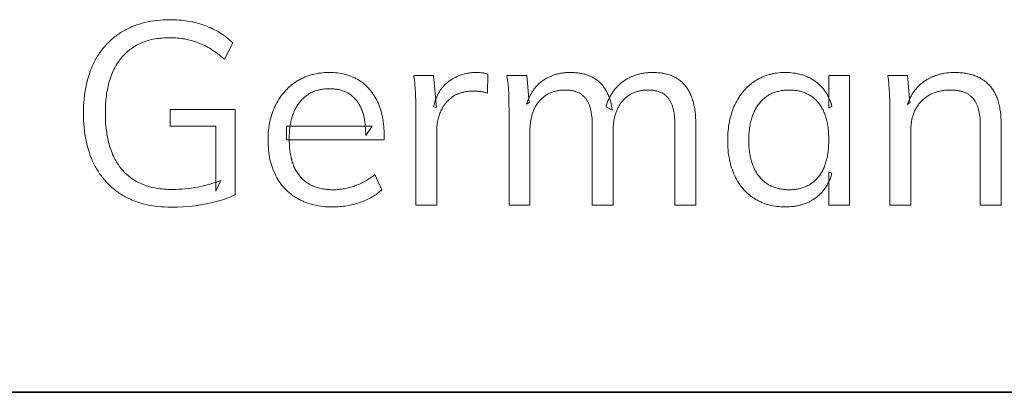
# Model space of a CAD drawing. Header units: millimetres. Extents: x -534 to -34, y 1269 to 1769.
# Tile 50 of 91: x -69.88 to -58.89, y 1287.3 to 1291.45. Entities that reach past the tile are written whole.
import ezdxf

# ---------------------------------------------------------------- set-up
doc = ezdxf.new("R2010")
doc.units = ezdxf.units.MM
doc.layers.add('ROXX_B.FLEX', color=7, linetype='Continuous', true_color=0x000000)

msp = doc.modelspace()

# ---------------------------------------------------------------- linework, layer by layer
at = {"layer": 'ROXX_B.FLEX', "lineweight": 0}
for points in [[(-68.192, 1289.363), (-68.23, 1289.363), (-68.267, 1289.365), (-68.304, 1289.367), (-68.34, 1289.37), (-68.375, 1289.375), (-68.41, 1289.38), (-68.444, 1289.386), (-68.477, 1289.394), (-68.51, 1289.402), (-68.542, 1289.411), (-68.573, 1289.421), (-68.588, 1289.427), (-68.604, 1289.433), (-68.619, 1289.439), (-68.634, 1289.445), (-68.648, 1289.451), (-68.663, 1289.458), (-68.677, 1289.465), (-68.691, 1289.472), (-68.705, 1289.48), (-68.719, 1289.487), (-68.733, 1289.495), (-68.746, 1289.504), (-68.759, 1289.512), (-68.772, 1289.52), (-68.785, 1289.529), (-68.798, 1289.538), (-68.81, 1289.547), (-68.822, 1289.557), (-68.834, 1289.566), (-68.846, 1289.576), (-68.858, 1289.586), (-68.869, 1289.597), (-68.881, 1289.607), (-68.892, 1289.618), (-68.902, 1289.629), (-68.913, 1289.64), (-68.923, 1289.651), (-68.934, 1289.663), (-68.944, 1289.674), (-68.953, 1289.686), (-68.963, 1289.698), (-68.972, 1289.711), (-68.982, 1289.723), (-68.991, 1289.736), (-68.999, 1289.749), (-69.008, 1289.763), (-69.016, 1289.776), (-69.025, 1289.79), (-69.033, 1289.804), (-69.041, 1289.818), (-69.056, 1289.847), (-69.07, 1289.876), (-69.083, 1289.907), (-69.095, 1289.938), (-69.106, 1289.97), (-69.117, 1290.002), (-69.126, 1290.036), (-69.135, 1290.07), (-69.142, 1290.105), (-69.149, 1290.141), (-69.155, 1290.177), (-69.16, 1290.214), (-69.164, 1290.252), (-69.168, 1290.291), (-69.17, 1290.33), (-69.171, 1290.37), (-69.172, 1290.411), (-69.171, 1290.452), (-69.17, 1290.492), (-69.168, 1290.531), (-69.164, 1290.569), (-69.16, 1290.607), (-69.155, 1290.644), (-69.149, 1290.68), (-69.142, 1290.715), (-69.135, 1290.75), (-69.126, 1290.784), (-69.117, 1290.817), (-69.106, 1290.85), (-69.095, 1290.882), (-69.083, 1290.913), (-69.07, 1290.943), (-69.056, 1290.973), (-69.041, 1291.002), (-69.025, 1291.03), (-69.017, 1291.043), (-69.008, 1291.057), (-69, 1291.07), (-68.991, 1291.083), (-68.982, 1291.096), (-68.973, 1291.108), (-68.963, 1291.121), (-68.954, 1291.133), (-68.944, 1291.145), (-68.934, 1291.157), (-68.924, 1291.168), (-68.914, 1291.179), (-68.903, 1291.191), (-68.893, 1291.201), (-68.882, 1291.212), (-68.871, 1291.222), (-68.859, 1291.233), (-68.848, 1291.243), (-68.836, 1291.252), (-68.824, 1291.262), (-68.812, 1291.271), (-68.8, 1291.28), (-68.787, 1291.289), (-68.775, 1291.298), (-68.762, 1291.307), (-68.749, 1291.315), (-68.735, 1291.323), (-68.722, 1291.331), (-68.708, 1291.338), (-68.695, 1291.346), (-68.681, 1291.353), (-68.666, 1291.36), (-68.652, 1291.366), (-68.638, 1291.373), (-68.623, 1291.379), (-68.609, 1291.385), (-68.594, 1291.39), (-68.579, 1291.396), (-68.548, 1291.406), (-68.517, 1291.415), (-68.485, 1291.423), (-68.453, 1291.431), (-68.42, 1291.437), (-68.386, 1291.442), (-68.352, 1291.447), (-68.317, 1291.45), (-68.282, 1291.452), (-68.246, 1291.454), (-68.209, 1291.454), (-68.183, 1291.454), (-68.156, 1291.453), (-68.13, 1291.452), (-68.105, 1291.45), (-68.079, 1291.448), (-68.054, 1291.445), (-68.029, 1291.442), (-68.005, 1291.438), (-67.98, 1291.434), (-67.956, 1291.429), (-67.932, 1291.424), (-67.909, 1291.418), (-67.885, 1291.412), (-67.862, 1291.405), (-67.839, 1291.397), (-67.817, 1291.39), (-67.794, 1291.381), (-67.773, 1291.372), (-67.751, 1291.363), (-67.73, 1291.353), (-67.709, 1291.343), (-67.689, 1291.332), (-67.669, 1291.321), (-67.649, 1291.309), (-67.63, 1291.296), (-67.611, 1291.284), (-67.592, 1291.27), (-67.574, 1291.256), (-67.556, 1291.242), (-67.539, 1291.227), (-67.522, 1291.212), (-67.505, 1291.196), (-67.505, 1291.196), (-67.597, 1291.015), (-67.634, 1291.045), (-67.671, 1291.073), (-67.69, 1291.087), (-67.708, 1291.1), (-67.727, 1291.112), (-67.745, 1291.124), (-67.763, 1291.135), (-67.781, 1291.145), (-67.8, 1291.155), (-67.818, 1291.165), (-67.836, 1291.174), (-67.854, 1291.182), (-67.872, 1291.19), (-67.89, 1291.197), (-67.908, 1291.204), (-67.927, 1291.21), (-67.945, 1291.216), (-67.964, 1291.222), (-67.983, 1291.227), (-68.002, 1291.231), (-68.022, 1291.235), (-68.042, 1291.239), (-68.062, 1291.242), (-68.082, 1291.245), (-68.103, 1291.248), (-68.123, 1291.25), (-68.144, 1291.251), (-68.166, 1291.252), (-68.187, 1291.253), (-68.209, 1291.253), (-68.231, 1291.253), (-68.252, 1291.252), (-68.273, 1291.251), (-68.293, 1291.25), (-68.314, 1291.248), (-68.334, 1291.246), (-68.353, 1291.243), (-68.373, 1291.24), (-68.392, 1291.236), (-68.411, 1291.232), (-68.429, 1291.228), (-68.447, 1291.223), (-68.465, 1291.217), (-68.482, 1291.212), (-68.499, 1291.206), (-68.516, 1291.199), (-68.533, 1291.192), (-68.549, 1291.185), (-68.565, 1291.177), (-68.58, 1291.169), (-68.595, 1291.16), (-68.61, 1291.151), (-68.625, 1291.141), (-68.639, 1291.131), (-68.653, 1291.121), (-68.667, 1291.11), (-68.68, 1291.099), (-68.693, 1291.087), (-68.706, 1291.075), (-68.718, 1291.063), (-68.73, 1291.05), (-68.742, 1291.036), (-68.753, 1291.023), (-68.764, 1291.009), (-68.775, 1290.994), (-68.785, 1290.979), (-68.795, 1290.964), (-68.805, 1290.948), (-68.814, 1290.932), (-68.823, 1290.916), (-68.832, 1290.899), (-68.84, 1290.882), (-68.847, 1290.865), (-68.855, 1290.847), (-68.862, 1290.828), (-68.869, 1290.81), (-68.875, 1290.791), (-68.881, 1290.772), (-68.887, 1290.752), (-68.892, 1290.732), (-68.897, 1290.711), (-68.901, 1290.69), (-68.905, 1290.669), (-68.909, 1290.648), (-68.913, 1290.626), (-68.916, 1290.603), (-68.921, 1290.558), (-68.925, 1290.51), (-68.927, 1290.462), (-68.927, 1290.411), (-68.927, 1290.36), (-68.924, 1290.31), (-68.921, 1290.262), (-68.918, 1290.239), (-68.916, 1290.215), (-68.912, 1290.193), (-68.909, 1290.17), (-68.905, 1290.148), (-68.901, 1290.127), (-68.896, 1290.106), (-68.891, 1290.085), (-68.886, 1290.065), (-68.88, 1290.045), (-68.874, 1290.025), (-68.867, 1290.006), (-68.86, 1289.987), (-68.853, 1289.968), (-68.846, 1289.95), (-68.838, 1289.933), (-68.829, 1289.915), (-68.821, 1289.899), (-68.812, 1289.882), (-68.802, 1289.866), (-68.792, 1289.85), (-68.782, 1289.835), (-68.772, 1289.82), (-68.761, 1289.805), (-68.749, 1289.791), (-68.738, 1289.778), (-68.726, 1289.764), (-68.713, 1289.751), (-68.701, 1289.739), (-68.688, 1289.727), (-68.674, 1289.715), (-68.661, 1289.704), (-68.647, 1289.693), (-68.632, 1289.683), (-68.618, 1289.673), (-68.602, 1289.663), (-68.587, 1289.654), (-68.571, 1289.645), (-68.555, 1289.637), (-68.539, 1289.629), (-68.522, 1289.622), (-68.505, 1289.615), (-68.488, 1289.608), (-68.47, 1289.602), (-68.452, 1289.596), (-68.433, 1289.591), (-68.415, 1289.586), (-68.396, 1289.582), (-68.376, 1289.578), (-68.356, 1289.574), (-68.336, 1289.571), (-68.316, 1289.568), (-68.295, 1289.566), (-68.274, 1289.564), (-68.252, 1289.562), (-68.231, 1289.561), (-68.208, 1289.561), (-68.186, 1289.56), (-68.149, 1289.561), (-68.112, 1289.562), (-68.075, 1289.564), (-68.038, 1289.567), (-68.002, 1289.571), (-67.966, 1289.576), (-67.93, 1289.581), (-67.894, 1289.588), (-67.859, 1289.595), (-67.825, 1289.603), (-67.792, 1289.611), (-67.759, 1289.62), (-67.727, 1289.629), (-67.696, 1289.639), (-67.666, 1289.65), (-67.637, 1289.661), (-67.637, 1289.661), (-67.695, 1289.541), (-67.695, 1289.541), (-67.695, 1290.265), (-67.695, 1290.265), (-68.203, 1290.265), (-68.203, 1290.265), (-68.203, 1290.451), (-68.203, 1290.451), (-67.479, 1290.451), (-67.479, 1290.451), (-67.479, 1289.503), (-67.489, 1289.498), (-67.5, 1289.493), (-67.522, 1289.482), (-67.545, 1289.472), (-67.569, 1289.463), (-67.594, 1289.454), (-67.62, 1289.445), (-67.647, 1289.437), (-67.676, 1289.429), (-67.705, 1289.421), (-67.735, 1289.414), (-67.797, 1289.401), (-67.86, 1289.389), (-67.926, 1289.379), (-67.993, 1289.372), (-68.059, 1289.367), (-68.126, 1289.364)], [(-65.841, 1289.558), (-65.853, 1289.547), (-65.866, 1289.536), (-65.879, 1289.526), (-65.892, 1289.515), (-65.906, 1289.506), (-65.92, 1289.496), (-65.935, 1289.487), (-65.949, 1289.478), (-65.965, 1289.469), (-65.981, 1289.461), (-65.997, 1289.453), (-66.014, 1289.445), (-66.031, 1289.438), (-66.048, 1289.431), (-66.066, 1289.424), (-66.084, 1289.417), (-66.103, 1289.411), (-66.121, 1289.405), (-66.14, 1289.399), (-66.159, 1289.394), (-66.177, 1289.39), (-66.196, 1289.386), (-66.215, 1289.382), (-66.234, 1289.378), (-66.253, 1289.375), (-66.272, 1289.373), (-66.291, 1289.37), (-66.31, 1289.369), (-66.329, 1289.367), (-66.349, 1289.366), (-66.368, 1289.366), (-66.388, 1289.365), (-66.415, 1289.366), (-66.443, 1289.367), (-66.469, 1289.368), (-66.496, 1289.371), (-66.522, 1289.374), (-66.547, 1289.378), (-66.572, 1289.382), (-66.596, 1289.388), (-66.62, 1289.393), (-66.643, 1289.4), (-66.666, 1289.407), (-66.689, 1289.415), (-66.7, 1289.42), (-66.711, 1289.424), (-66.721, 1289.429), (-66.732, 1289.434), (-66.743, 1289.438), (-66.753, 1289.444), (-66.764, 1289.449), (-66.784, 1289.46), (-66.794, 1289.466), (-66.804, 1289.472), (-66.813, 1289.478), (-66.823, 1289.484), (-66.832, 1289.491), (-66.841, 1289.497), (-66.85, 1289.504), (-66.859, 1289.511), (-66.868, 1289.518), (-66.877, 1289.525), (-66.885, 1289.532), (-66.893, 1289.54), (-66.902, 1289.548), (-66.91, 1289.555), (-66.918, 1289.563), (-66.925, 1289.571), (-66.933, 1289.58), (-66.94, 1289.588), (-66.948, 1289.597), (-66.955, 1289.605), (-66.962, 1289.614), (-66.969, 1289.623), (-66.975, 1289.633), (-66.982, 1289.642), (-66.988, 1289.651), (-66.995, 1289.661), (-67.001, 1289.671), (-67.007, 1289.681), (-67.013, 1289.691), (-67.024, 1289.712), (-67.029, 1289.722), (-67.034, 1289.733), (-67.044, 1289.755), (-67.054, 1289.777), (-67.062, 1289.8), (-67.07, 1289.823), (-67.077, 1289.847), (-67.084, 1289.871), (-67.09, 1289.896), (-67.095, 1289.921), (-67.099, 1289.947), (-67.103, 1289.973), (-67.106, 1290), (-67.108, 1290.027), (-67.11, 1290.055), (-67.111, 1290.084), (-67.112, 1290.113), (-67.111, 1290.14), (-67.11, 1290.168), (-67.109, 1290.195), (-67.106, 1290.221), (-67.103, 1290.247), (-67.099, 1290.273), (-67.095, 1290.298), (-67.09, 1290.323), (-67.084, 1290.347), (-67.078, 1290.371), (-67.071, 1290.395), (-67.063, 1290.418), (-67.055, 1290.441), (-67.045, 1290.463), (-67.036, 1290.485), (-67.025, 1290.506), (-67.014, 1290.527), (-67.003, 1290.547), (-66.991, 1290.567), (-66.978, 1290.586), (-66.965, 1290.605), (-66.951, 1290.623), (-66.937, 1290.64), (-66.922, 1290.657), (-66.915, 1290.665), (-66.907, 1290.673), (-66.899, 1290.681), (-66.891, 1290.689), (-66.883, 1290.697), (-66.875, 1290.704), (-66.866, 1290.711), (-66.858, 1290.718), (-66.849, 1290.726), (-66.841, 1290.732), (-66.832, 1290.739), (-66.823, 1290.746), (-66.814, 1290.752), (-66.804, 1290.758), (-66.785, 1290.771), (-66.776, 1290.776), (-66.766, 1290.782), (-66.756, 1290.787), (-66.746, 1290.793), (-66.736, 1290.798), (-66.726, 1290.803), (-66.716, 1290.807), (-66.705, 1290.812), (-66.695, 1290.816), (-66.685, 1290.82), (-66.674, 1290.824), (-66.663, 1290.828), (-66.653, 1290.832), (-66.642, 1290.835), (-66.631, 1290.839), (-66.62, 1290.842), (-66.609, 1290.844), (-66.597, 1290.847), (-66.575, 1290.852), (-66.551, 1290.856), (-66.528, 1290.859), (-66.504, 1290.862), (-66.48, 1290.864), (-66.455, 1290.865), (-66.43, 1290.865), (-66.406, 1290.865), (-66.383, 1290.864), (-66.36, 1290.862), (-66.337, 1290.86), (-66.315, 1290.857), (-66.294, 1290.853), (-66.272, 1290.849), (-66.251, 1290.844), (-66.241, 1290.841), (-66.231, 1290.838), (-66.221, 1290.835), (-66.211, 1290.832), (-66.201, 1290.829), (-66.191, 1290.825), (-66.182, 1290.821), (-66.172, 1290.817), (-66.163, 1290.813), (-66.154, 1290.809), (-66.144, 1290.805), (-66.135, 1290.8), (-66.126, 1290.796), (-66.117, 1290.791), (-66.109, 1290.786), (-66.1, 1290.78), (-66.091, 1290.775), (-66.083, 1290.769), (-66.075, 1290.764), (-66.066, 1290.758), (-66.058, 1290.752), (-66.051, 1290.746), (-66.043, 1290.74), (-66.035, 1290.733), (-66.028, 1290.727), (-66.02, 1290.72), (-66.013, 1290.713), (-66.006, 1290.707), (-65.999, 1290.699), (-65.992, 1290.692), (-65.985, 1290.685), (-65.978, 1290.677), (-65.972, 1290.67), (-65.965, 1290.662), (-65.959, 1290.654), (-65.953, 1290.646), (-65.947, 1290.638), (-65.941, 1290.629), (-65.935, 1290.621), (-65.93, 1290.612), (-65.919, 1290.594), (-65.908, 1290.576), (-65.898, 1290.557), (-65.889, 1290.538), (-65.88, 1290.518), (-65.872, 1290.497), (-65.864, 1290.476), (-65.857, 1290.455), (-65.85, 1290.433), (-65.844, 1290.41), (-65.839, 1290.387), (-65.834, 1290.364), (-65.83, 1290.34), (-65.826, 1290.315), (-65.823, 1290.29), (-65.82, 1290.265), (-65.818, 1290.239), (-65.817, 1290.213), (-65.816, 1290.186), (-65.815, 1290.158), (-65.815, 1290.115), (-65.815, 1290.115), (-66.907, 1290.115), (-66.907, 1290.115), (-66.907, 1290.268), (-66.907, 1290.268), (-65.948, 1290.268), (-65.948, 1290.268), (-66.022, 1290.161), (-66.022, 1290.192), (-66.023, 1290.223), (-66.024, 1290.252), (-66.026, 1290.28), (-66.028, 1290.294), (-66.03, 1290.308), (-66.031, 1290.321), (-66.034, 1290.334), (-66.036, 1290.347), (-66.039, 1290.36), (-66.041, 1290.372), (-66.044, 1290.385), (-66.047, 1290.397), (-66.051, 1290.408), (-66.055, 1290.42), (-66.058, 1290.431), (-66.062, 1290.442), (-66.067, 1290.453), (-66.071, 1290.464), (-66.076, 1290.474), (-66.081, 1290.484), (-66.086, 1290.494), (-66.092, 1290.504), (-66.097, 1290.514), (-66.103, 1290.523), (-66.109, 1290.532), (-66.115, 1290.541), (-66.122, 1290.549), (-66.128, 1290.558), (-66.135, 1290.566), (-66.142, 1290.573), (-66.149, 1290.581), (-66.157, 1290.588), (-66.164, 1290.595), (-66.172, 1290.602), (-66.18, 1290.608), (-66.188, 1290.615), (-66.197, 1290.62), (-66.205, 1290.626), (-66.214, 1290.632), (-66.223, 1290.637), (-66.232, 1290.642), (-66.241, 1290.646), (-66.251, 1290.651), (-66.26, 1290.655), (-66.27, 1290.658), (-66.28, 1290.662), (-66.29, 1290.665), (-66.301, 1290.668), (-66.311, 1290.671), (-66.322, 1290.674), (-66.333, 1290.676), (-66.344, 1290.678), (-66.356, 1290.68), (-66.367, 1290.681), (-66.379, 1290.682), (-66.391, 1290.683), (-66.403, 1290.684), (-66.415, 1290.684), (-66.428, 1290.684), (-66.441, 1290.684), (-66.453, 1290.684), (-66.466, 1290.683), (-66.479, 1290.682), (-66.491, 1290.681), (-66.503, 1290.679), (-66.515, 1290.677), (-66.527, 1290.675), (-66.538, 1290.673), (-66.55, 1290.67), (-66.561, 1290.667), (-66.572, 1290.663), (-66.583, 1290.66), (-66.594, 1290.656), (-66.604, 1290.652), (-66.615, 1290.647), (-66.625, 1290.642), (-66.635, 1290.637), (-66.645, 1290.632), (-66.655, 1290.626), (-66.664, 1290.62), (-66.673, 1290.614), (-66.682, 1290.608), (-66.691, 1290.601), (-66.7, 1290.594), (-66.709, 1290.587), (-66.717, 1290.579), (-66.725, 1290.571), (-66.733, 1290.563), (-66.741, 1290.554), (-66.749, 1290.545), (-66.757, 1290.536), (-66.764, 1290.527), (-66.771, 1290.517), (-66.778, 1290.507), (-66.785, 1290.497), (-66.791, 1290.487), (-66.797, 1290.477), (-66.803, 1290.466), (-66.809, 1290.455), (-66.814, 1290.444), (-66.82, 1290.433), (-66.825, 1290.421), (-66.829, 1290.409), (-66.834, 1290.397), (-66.838, 1290.385), (-66.842, 1290.372), (-66.846, 1290.36), (-66.85, 1290.347), (-66.853, 1290.334), (-66.856, 1290.32), (-66.859, 1290.307), (-66.862, 1290.293), (-66.864, 1290.279), (-66.866, 1290.265), (-66.868, 1290.25), (-66.872, 1290.221), (-66.874, 1290.19), (-66.875, 1290.159), (-66.876, 1290.127), (-66.875, 1290.092), (-66.874, 1290.058), (-66.871, 1290.026), (-66.868, 1289.994), (-66.866, 1289.979), (-66.864, 1289.964), (-66.861, 1289.949), (-66.858, 1289.935), (-66.855, 1289.921), (-66.852, 1289.907), (-66.848, 1289.893), (-66.845, 1289.88), (-66.841, 1289.866), (-66.836, 1289.853), (-66.832, 1289.841), (-66.827, 1289.829), (-66.822, 1289.816), (-66.817, 1289.805), (-66.811, 1289.793), (-66.806, 1289.782), (-66.8, 1289.771), (-66.793, 1289.76), (-66.787, 1289.75), (-66.78, 1289.739), (-66.773, 1289.73), (-66.766, 1289.72), (-66.759, 1289.711), (-66.751, 1289.701), (-66.743, 1289.693), (-66.735, 1289.684), (-66.726, 1289.676), (-66.718, 1289.668), (-66.709, 1289.66), (-66.7, 1289.653), (-66.691, 1289.645), (-66.681, 1289.639), (-66.671, 1289.632), (-66.661, 1289.626), (-66.651, 1289.62), (-66.641, 1289.614), (-66.63, 1289.608), (-66.619, 1289.603), (-66.608, 1289.598), (-66.597, 1289.594), (-66.585, 1289.589), (-66.573, 1289.585), (-66.561, 1289.581), (-66.549, 1289.578), (-66.537, 1289.575), (-66.524, 1289.572), (-66.511, 1289.569), (-66.498, 1289.567), (-66.484, 1289.564), (-66.471, 1289.563), (-66.457, 1289.561), (-66.443, 1289.56), (-66.429, 1289.559), (-66.414, 1289.558), (-66.399, 1289.558), (-66.384, 1289.558), (-66.369, 1289.558), (-66.353, 1289.558), (-66.337, 1289.559), (-66.322, 1289.56), (-66.306, 1289.562), (-66.291, 1289.564), (-66.276, 1289.566), (-66.261, 1289.568), (-66.245, 1289.571), (-66.23, 1289.574), (-66.215, 1289.577), (-66.2, 1289.581), (-66.186, 1289.585), (-66.171, 1289.59), (-66.156, 1289.595), (-66.142, 1289.6), (-66.127, 1289.605), (-66.113, 1289.611), (-66.098, 1289.617), (-66.084, 1289.623), (-66.07, 1289.63), (-66.056, 1289.637), (-66.042, 1289.644), (-66.028, 1289.652), (-66.014, 1289.66), (-66, 1289.669), (-65.986, 1289.678), (-65.973, 1289.687), (-65.959, 1289.697), (-65.946, 1289.706), (-65.932, 1289.717), (-65.919, 1289.727), (-65.919, 1289.727)], [(-65.462, 1289.385), (-65.462, 1290.425), (-65.463, 1290.527), (-65.466, 1290.628), (-65.469, 1290.679), (-65.473, 1290.73), (-65.479, 1290.78), (-65.485, 1290.831), (-65.485, 1290.831), (-65.264, 1290.831), (-65.264, 1290.831), (-65.232, 1290.475), (-65.264, 1290.483), (-65.261, 1290.495), (-65.258, 1290.506), (-65.255, 1290.518), (-65.252, 1290.529), (-65.249, 1290.54), (-65.245, 1290.551), (-65.242, 1290.562), (-65.238, 1290.572), (-65.234, 1290.582), (-65.229, 1290.592), (-65.225, 1290.602), (-65.22, 1290.612), (-65.216, 1290.622), (-65.211, 1290.631), (-65.205, 1290.64), (-65.2, 1290.649), (-65.195, 1290.658), (-65.189, 1290.667), (-65.183, 1290.675), (-65.177, 1290.684), (-65.171, 1290.692), (-65.164, 1290.7), (-65.158, 1290.707), (-65.151, 1290.715), (-65.144, 1290.722), (-65.137, 1290.73), (-65.129, 1290.737), (-65.122, 1290.744), (-65.114, 1290.75), (-65.106, 1290.757), (-65.098, 1290.763), (-65.09, 1290.769), (-65.081, 1290.775), (-65.073, 1290.781), (-65.064, 1290.786), (-65.056, 1290.792), (-65.047, 1290.797), (-65.038, 1290.802), (-65.03, 1290.807), (-65.021, 1290.811), (-65.012, 1290.816), (-65.003, 1290.82), (-64.994, 1290.824), (-64.985, 1290.828), (-64.976, 1290.831), (-64.967, 1290.835), (-64.957, 1290.838), (-64.948, 1290.841), (-64.939, 1290.844), (-64.929, 1290.847), (-64.92, 1290.849), (-64.91, 1290.852), (-64.9, 1290.854), (-64.891, 1290.856), (-64.881, 1290.858), (-64.871, 1290.859), (-64.861, 1290.861), (-64.851, 1290.862), (-64.841, 1290.863), (-64.831, 1290.864), (-64.821, 1290.864), (-64.81, 1290.865), (-64.8, 1290.865), (-64.789, 1290.865), (-64.771, 1290.865), (-64.753, 1290.864), (-64.736, 1290.863), (-64.728, 1290.862), (-64.719, 1290.861), (-64.711, 1290.86), (-64.703, 1290.859), (-64.695, 1290.857), (-64.687, 1290.856), (-64.68, 1290.854), (-64.672, 1290.852), (-64.665, 1290.85), (-64.658, 1290.848), (-64.658, 1290.848), (-64.663, 1290.635), (-64.672, 1290.638), (-64.68, 1290.641), (-64.689, 1290.643), (-64.698, 1290.645), (-64.706, 1290.647), (-64.716, 1290.649), (-64.725, 1290.651), (-64.734, 1290.653), (-64.744, 1290.654), (-64.754, 1290.655), (-64.764, 1290.656), (-64.774, 1290.657), (-64.784, 1290.657), (-64.794, 1290.658), (-64.815, 1290.658), (-64.834, 1290.658), (-64.852, 1290.657), (-64.869, 1290.656), (-64.886, 1290.654), (-64.903, 1290.652), (-64.911, 1290.65), (-64.919, 1290.649), (-64.927, 1290.647), (-64.935, 1290.646), (-64.943, 1290.644), (-64.95, 1290.642), (-64.958, 1290.64), (-64.965, 1290.637), (-64.972, 1290.635), (-64.979, 1290.632), (-64.986, 1290.63), (-64.993, 1290.627), (-65, 1290.624), (-65.006, 1290.621), (-65.013, 1290.618), (-65.019, 1290.615), (-65.026, 1290.611), (-65.032, 1290.608), (-65.038, 1290.604), (-65.044, 1290.6), (-65.05, 1290.596), (-65.055, 1290.592), (-65.066, 1290.584), (-65.077, 1290.575), (-65.088, 1290.566), (-65.098, 1290.557), (-65.107, 1290.547), (-65.116, 1290.538), (-65.121, 1290.533), (-65.125, 1290.528), (-65.13, 1290.522), (-65.134, 1290.517), (-65.138, 1290.512), (-65.142, 1290.506), (-65.146, 1290.501), (-65.149, 1290.496), (-65.153, 1290.49), (-65.157, 1290.484), (-65.16, 1290.479), (-65.164, 1290.473), (-65.167, 1290.467), (-65.17, 1290.461), (-65.176, 1290.449), (-65.182, 1290.437), (-65.188, 1290.424), (-65.193, 1290.411), (-65.197, 1290.398), (-65.202, 1290.385), (-65.206, 1290.372), (-65.21, 1290.359), (-65.213, 1290.346), (-65.216, 1290.333), (-65.219, 1290.32), (-65.221, 1290.306), (-65.223, 1290.293), (-65.225, 1290.279), (-65.227, 1290.265), (-65.228, 1290.252), (-65.229, 1290.238), (-65.229, 1290.224), (-65.229, 1290.21), (-65.229, 1290.21), (-65.229, 1289.385), (-65.229, 1289.385)], [(-64.422, 1289.385), (-64.422, 1290.425), (-64.423, 1290.527), (-64.426, 1290.628), (-64.429, 1290.679), (-64.433, 1290.73), (-64.438, 1290.78), (-64.445, 1290.831), (-64.445, 1290.831), (-64.224, 1290.831), (-64.224, 1290.831), (-64.198, 1290.532), (-64.226, 1290.512), (-64.22, 1290.533), (-64.216, 1290.543), (-64.212, 1290.553), (-64.208, 1290.563), (-64.204, 1290.573), (-64.2, 1290.582), (-64.196, 1290.592), (-64.191, 1290.601), (-64.187, 1290.61), (-64.182, 1290.619), (-64.177, 1290.628), (-64.172, 1290.637), (-64.167, 1290.645), (-64.161, 1290.654), (-64.156, 1290.662), (-64.15, 1290.67), (-64.144, 1290.678), (-64.138, 1290.686), (-64.132, 1290.693), (-64.126, 1290.701), (-64.119, 1290.708), (-64.113, 1290.715), (-64.106, 1290.722), (-64.099, 1290.729), (-64.092, 1290.736), (-64.085, 1290.743), (-64.078, 1290.749), (-64.07, 1290.755), (-64.063, 1290.762), (-64.055, 1290.768), (-64.047, 1290.773), (-64.039, 1290.779), (-64.031, 1290.784), (-64.022, 1290.79), (-64.014, 1290.795), (-64.006, 1290.8), (-63.997, 1290.805), (-63.989, 1290.809), (-63.98, 1290.813), (-63.971, 1290.818), (-63.962, 1290.822), (-63.953, 1290.826), (-63.944, 1290.829), (-63.935, 1290.833), (-63.926, 1290.836), (-63.917, 1290.839), (-63.907, 1290.842), (-63.898, 1290.845), (-63.888, 1290.848), (-63.878, 1290.85), (-63.868, 1290.852), (-63.859, 1290.854), (-63.849, 1290.856), (-63.838, 1290.858), (-63.828, 1290.859), (-63.818, 1290.861), (-63.808, 1290.862), (-63.797, 1290.863), (-63.787, 1290.864), (-63.765, 1290.865), (-63.743, 1290.865), (-63.718, 1290.865), (-63.693, 1290.864), (-63.68, 1290.863), (-63.668, 1290.862), (-63.656, 1290.86), (-63.645, 1290.859), (-63.633, 1290.857), (-63.622, 1290.855), (-63.61, 1290.853), (-63.599, 1290.851), (-63.589, 1290.848), (-63.578, 1290.845), (-63.568, 1290.843), (-63.557, 1290.839), (-63.547, 1290.836), (-63.537, 1290.833), (-63.528, 1290.829), (-63.518, 1290.825), (-63.509, 1290.821), (-63.499, 1290.816), (-63.49, 1290.812), (-63.482, 1290.807), (-63.473, 1290.802), (-63.464, 1290.797), (-63.456, 1290.792), (-63.448, 1290.786), (-63.44, 1290.78), (-63.432, 1290.774), (-63.425, 1290.768), (-63.418, 1290.762), (-63.41, 1290.755), (-63.403, 1290.748), (-63.397, 1290.741), (-63.39, 1290.734), (-63.383, 1290.727), (-63.377, 1290.719), (-63.371, 1290.711), (-63.365, 1290.703), (-63.359, 1290.695), (-63.353, 1290.686), (-63.348, 1290.678), (-63.342, 1290.669), (-63.337, 1290.66), (-63.332, 1290.65), (-63.327, 1290.641), (-63.322, 1290.631), (-63.318, 1290.621), (-63.313, 1290.611), (-63.309, 1290.6), (-63.305, 1290.59), (-63.301, 1290.579), (-63.298, 1290.568), (-63.294, 1290.557), (-63.291, 1290.545), (-63.287, 1290.534), (-63.284, 1290.522), (-63.279, 1290.497), (-63.274, 1290.472), (-63.27, 1290.446), (-63.339, 1290.483), (-63.336, 1290.494), (-63.333, 1290.505), (-63.329, 1290.515), (-63.326, 1290.526), (-63.322, 1290.536), (-63.318, 1290.546), (-63.314, 1290.556), (-63.31, 1290.566), (-63.305, 1290.576), (-63.301, 1290.586), (-63.296, 1290.595), (-63.291, 1290.604), (-63.286, 1290.614), (-63.28, 1290.623), (-63.275, 1290.632), (-63.269, 1290.64), (-63.263, 1290.649), (-63.257, 1290.658), (-63.251, 1290.666), (-63.245, 1290.674), (-63.238, 1290.682), (-63.231, 1290.69), (-63.224, 1290.698), (-63.217, 1290.706), (-63.21, 1290.713), (-63.202, 1290.72), (-63.195, 1290.728), (-63.187, 1290.735), (-63.179, 1290.742), (-63.17, 1290.749), (-63.162, 1290.755), (-63.153, 1290.762), (-63.145, 1290.768), (-63.136, 1290.774), (-63.127, 1290.78), (-63.118, 1290.786), (-63.108, 1290.792), (-63.099, 1290.797), (-63.09, 1290.802), (-63.08, 1290.807), (-63.07, 1290.812), (-63.061, 1290.816), (-63.051, 1290.821), (-63.041, 1290.825), (-63.031, 1290.829), (-63.02, 1290.833), (-63.01, 1290.836), (-63, 1290.839), (-62.989, 1290.843), (-62.979, 1290.845), (-62.968, 1290.848), (-62.957, 1290.851), (-62.946, 1290.853), (-62.935, 1290.855), (-62.924, 1290.857), (-62.913, 1290.859), (-62.901, 1290.86), (-62.89, 1290.862), (-62.878, 1290.863), (-62.866, 1290.864), (-62.843, 1290.865), (-62.818, 1290.865), (-62.804, 1290.865), (-62.789, 1290.865), (-62.775, 1290.864), (-62.761, 1290.863), (-62.747, 1290.862), (-62.733, 1290.86), (-62.72, 1290.858), (-62.707, 1290.856), (-62.694, 1290.854), (-62.681, 1290.851), (-62.668, 1290.848), (-62.656, 1290.845), (-62.644, 1290.842), (-62.632, 1290.838), (-62.621, 1290.834), (-62.609, 1290.83), (-62.598, 1290.825), (-62.587, 1290.82), (-62.577, 1290.815), (-62.566, 1290.81), (-62.556, 1290.804), (-62.546, 1290.798), (-62.536, 1290.792), (-62.527, 1290.785), (-62.518, 1290.778), (-62.509, 1290.771), (-62.5, 1290.764), (-62.491, 1290.756), (-62.483, 1290.748), (-62.475, 1290.74), (-62.467, 1290.732), (-62.459, 1290.723), (-62.452, 1290.714), (-62.445, 1290.705), (-62.438, 1290.695), (-62.431, 1290.685), (-62.425, 1290.675), (-62.418, 1290.664), (-62.412, 1290.654), (-62.407, 1290.643), (-62.401, 1290.631), (-62.396, 1290.62), (-62.391, 1290.608), (-62.386, 1290.596), (-62.381, 1290.583), (-62.377, 1290.571), (-62.373, 1290.558), (-62.369, 1290.544), (-62.365, 1290.531), (-62.362, 1290.517), (-62.359, 1290.503), (-62.356, 1290.489), (-62.353, 1290.474), (-62.35, 1290.459), (-62.348, 1290.444), (-62.346, 1290.428), (-62.343, 1290.396), (-62.341, 1290.363), (-62.339, 1290.329), (-62.339, 1290.294), (-62.339, 1290.293), (-62.339, 1289.385), (-62.339, 1289.385), (-62.571, 1289.385), (-62.571, 1289.385), (-62.571, 1290.282), (-62.571, 1290.307), (-62.572, 1290.331), (-62.574, 1290.354), (-62.576, 1290.376), (-62.578, 1290.397), (-62.581, 1290.418), (-62.583, 1290.427), (-62.585, 1290.437), (-62.587, 1290.447), (-62.589, 1290.456), (-62.591, 1290.465), (-62.594, 1290.474), (-62.596, 1290.483), (-62.599, 1290.491), (-62.602, 1290.499), (-62.605, 1290.507), (-62.608, 1290.515), (-62.612, 1290.523), (-62.615, 1290.53), (-62.619, 1290.537), (-62.622, 1290.544), (-62.626, 1290.551), (-62.63, 1290.558), (-62.634, 1290.564), (-62.639, 1290.57), (-62.643, 1290.576), (-62.648, 1290.582), (-62.652, 1290.588), (-62.657, 1290.593), (-62.662, 1290.598), (-62.668, 1290.603), (-62.673, 1290.608), (-62.679, 1290.613), (-62.684, 1290.617), (-62.69, 1290.622), (-62.696, 1290.626), (-62.702, 1290.63), (-62.709, 1290.633), (-62.715, 1290.637), (-62.722, 1290.64), (-62.729, 1290.643), (-62.736, 1290.646), (-62.743, 1290.649), (-62.75, 1290.652), (-62.758, 1290.654), (-62.766, 1290.657), (-62.773, 1290.659), (-62.781, 1290.661), (-62.79, 1290.662), (-62.798, 1290.664), (-62.806, 1290.665), (-62.815, 1290.667), (-62.824, 1290.668), (-62.833, 1290.668), (-62.842, 1290.669), (-62.851, 1290.67), (-62.86, 1290.67), (-62.87, 1290.67), (-62.881, 1290.67), (-62.892, 1290.669), (-62.903, 1290.669), (-62.914, 1290.668), (-62.925, 1290.667), (-62.935, 1290.666), (-62.946, 1290.664), (-62.956, 1290.662), (-62.966, 1290.66), (-62.976, 1290.658), (-62.986, 1290.655), (-62.995, 1290.653), (-63.005, 1290.65), (-63.014, 1290.646), (-63.023, 1290.643), (-63.032, 1290.639), (-63.041, 1290.635), (-63.05, 1290.631), (-63.058, 1290.626), (-63.067, 1290.622), (-63.075, 1290.617), (-63.083, 1290.611), (-63.091, 1290.606), (-63.099, 1290.6), (-63.107, 1290.594), (-63.114, 1290.588), (-63.122, 1290.582), (-63.129, 1290.575), (-63.136, 1290.568), (-63.143, 1290.561), (-63.15, 1290.554), (-63.156, 1290.546), (-63.163, 1290.538), (-63.169, 1290.53), (-63.175, 1290.522), (-63.181, 1290.514), (-63.186, 1290.505), (-63.192, 1290.497), (-63.197, 1290.488), (-63.202, 1290.479), (-63.207, 1290.47), (-63.211, 1290.46), (-63.216, 1290.451), (-63.22, 1290.441), (-63.224, 1290.431), (-63.228, 1290.421), (-63.231, 1290.411), (-63.235, 1290.4), (-63.238, 1290.39), (-63.241, 1290.379), (-63.244, 1290.368), (-63.246, 1290.357), (-63.248, 1290.346), (-63.251, 1290.334), (-63.253, 1290.323), (-63.254, 1290.311), (-63.256, 1290.299), (-63.257, 1290.287), (-63.259, 1290.262), (-63.26, 1290.236), (-63.261, 1290.21), (-63.261, 1290.21), (-63.261, 1289.385), (-63.261, 1289.385), (-63.494, 1289.385), (-63.494, 1289.385), (-63.494, 1290.282), (-63.494, 1290.307), (-63.495, 1290.331), (-63.496, 1290.354), (-63.498, 1290.376), (-63.501, 1290.397), (-63.504, 1290.418), (-63.506, 1290.427), (-63.508, 1290.437), (-63.51, 1290.447), (-63.512, 1290.456), (-63.514, 1290.465), (-63.517, 1290.474), (-63.52, 1290.483), (-63.522, 1290.491), (-63.525, 1290.499), (-63.528, 1290.507), (-63.532, 1290.515), (-63.535, 1290.523), (-63.538, 1290.53), (-63.542, 1290.537), (-63.546, 1290.544), (-63.55, 1290.551), (-63.554, 1290.558), (-63.558, 1290.564), (-63.563, 1290.57), (-63.567, 1290.576), (-63.572, 1290.582), (-63.576, 1290.588), (-63.581, 1290.593), (-63.587, 1290.598), (-63.592, 1290.603), (-63.597, 1290.608), (-63.603, 1290.613), (-63.609, 1290.617), (-63.615, 1290.622), (-63.621, 1290.626), (-63.627, 1290.63), (-63.634, 1290.633), (-63.64, 1290.637), (-63.647, 1290.64), (-63.654, 1290.643), (-63.661, 1290.646), (-63.668, 1290.649), (-63.675, 1290.652), (-63.683, 1290.654), (-63.691, 1290.657), (-63.699, 1290.659), (-63.707, 1290.661), (-63.715, 1290.662), (-63.723, 1290.664), (-63.732, 1290.665), (-63.74, 1290.667), (-63.749, 1290.668), (-63.758, 1290.668), (-63.767, 1290.669), (-63.776, 1290.67), (-63.786, 1290.67), (-63.795, 1290.67), (-63.807, 1290.67), (-63.818, 1290.669), (-63.829, 1290.669), (-63.84, 1290.668), (-63.851, 1290.667), (-63.862, 1290.666), (-63.872, 1290.664), (-63.882, 1290.662), (-63.893, 1290.66), (-63.903, 1290.658), (-63.913, 1290.655), (-63.922, 1290.653), (-63.932, 1290.65), (-63.941, 1290.646), (-63.951, 1290.643), (-63.96, 1290.639), (-63.969, 1290.635), (-63.977, 1290.631), (-63.986, 1290.626), (-63.994, 1290.622), (-64.003, 1290.617), (-64.011, 1290.611), (-64.019, 1290.606), (-64.027, 1290.6), (-64.035, 1290.594), (-64.042, 1290.588), (-64.05, 1290.582), (-64.057, 1290.575), (-64.064, 1290.568), (-64.071, 1290.561), (-64.078, 1290.554), (-64.084, 1290.546), (-64.091, 1290.538), (-64.097, 1290.53), (-64.103, 1290.522), (-64.109, 1290.514), (-64.115, 1290.505), (-64.12, 1290.497), (-64.125, 1290.488), (-64.13, 1290.479), (-64.135, 1290.47), (-64.14, 1290.46), (-64.144, 1290.451), (-64.148, 1290.441), (-64.152, 1290.431), (-64.156, 1290.421), (-64.159, 1290.411), (-64.163, 1290.4), (-64.166, 1290.39), (-64.169, 1290.379), (-64.172, 1290.368), (-64.174, 1290.357), (-64.177, 1290.346), (-64.179, 1290.334), (-64.181, 1290.323), (-64.182, 1290.311), (-64.184, 1290.299), (-64.185, 1290.287), (-64.187, 1290.262), (-64.189, 1290.236), (-64.189, 1290.21), (-64.189, 1290.21), (-64.189, 1289.385), (-64.189, 1289.385)], [(-61.341, 1289.365), (-61.365, 1289.366), (-61.389, 1289.367), (-61.412, 1289.369), (-61.435, 1289.371), (-61.457, 1289.374), (-61.479, 1289.378), (-61.501, 1289.383), (-61.511, 1289.385), (-61.522, 1289.388), (-61.533, 1289.391), (-61.543, 1289.394), (-61.553, 1289.397), (-61.564, 1289.401), (-61.574, 1289.404), (-61.584, 1289.408), (-61.594, 1289.412), (-61.603, 1289.416), (-61.613, 1289.421), (-61.623, 1289.425), (-61.632, 1289.43), (-61.642, 1289.435), (-61.651, 1289.44), (-61.661, 1289.445), (-61.67, 1289.45), (-61.679, 1289.456), (-61.688, 1289.462), (-61.697, 1289.467), (-61.705, 1289.474), (-61.714, 1289.48), (-61.723, 1289.486), (-61.731, 1289.493), (-61.739, 1289.499), (-61.747, 1289.506), (-61.755, 1289.513), (-61.763, 1289.52), (-61.771, 1289.527), (-61.779, 1289.535), (-61.786, 1289.542), (-61.793, 1289.55), (-61.801, 1289.558), (-61.808, 1289.566), (-61.815, 1289.574), (-61.821, 1289.582), (-61.828, 1289.591), (-61.835, 1289.599), (-61.841, 1289.608), (-61.847, 1289.617), (-61.854, 1289.626), (-61.86, 1289.635), (-61.871, 1289.654), (-61.883, 1289.674), (-61.893, 1289.694), (-61.903, 1289.714), (-61.913, 1289.736), (-61.922, 1289.757), (-61.93, 1289.779), (-61.938, 1289.802), (-61.945, 1289.825), (-61.951, 1289.849), (-61.957, 1289.873), (-61.963, 1289.897), (-61.967, 1289.922), (-61.971, 1289.948), (-61.975, 1289.973), (-61.977, 1290), (-61.979, 1290.027), (-61.981, 1290.054), (-61.982, 1290.082), (-61.982, 1290.11), (-61.982, 1290.138), (-61.981, 1290.165), (-61.979, 1290.193), (-61.977, 1290.219), (-61.974, 1290.246), (-61.971, 1290.272), (-61.967, 1290.297), (-61.962, 1290.322), (-61.957, 1290.347), (-61.951, 1290.371), (-61.944, 1290.394), (-61.937, 1290.418), (-61.929, 1290.44), (-61.921, 1290.463), (-61.912, 1290.485), (-61.902, 1290.506), (-61.892, 1290.527), (-61.881, 1290.547), (-61.869, 1290.567), (-61.857, 1290.586), (-61.845, 1290.605), (-61.832, 1290.623), (-61.819, 1290.64), (-61.805, 1290.657), (-61.798, 1290.665), (-61.791, 1290.673), (-61.783, 1290.681), (-61.776, 1290.689), (-61.768, 1290.697), (-61.76, 1290.704), (-61.753, 1290.711), (-61.745, 1290.718), (-61.736, 1290.726), (-61.728, 1290.732), (-61.72, 1290.739), (-61.711, 1290.746), (-61.703, 1290.752), (-61.694, 1290.758), (-61.685, 1290.765), (-61.676, 1290.771), (-61.667, 1290.776), (-61.658, 1290.782), (-61.648, 1290.787), (-61.639, 1290.793), (-61.63, 1290.798), (-61.62, 1290.803), (-61.61, 1290.807), (-61.601, 1290.812), (-61.591, 1290.816), (-61.581, 1290.82), (-61.571, 1290.824), (-61.561, 1290.828), (-61.551, 1290.832), (-61.54, 1290.835), (-61.53, 1290.839), (-61.52, 1290.842), (-61.509, 1290.844), (-61.499, 1290.847), (-61.488, 1290.85), (-61.477, 1290.852), (-61.466, 1290.854), (-61.455, 1290.856), (-61.444, 1290.858), (-61.433, 1290.859), (-61.411, 1290.862), (-61.388, 1290.864), (-61.365, 1290.865), (-61.341, 1290.865), (-61.317, 1290.865), (-61.293, 1290.864), (-61.269, 1290.862), (-61.246, 1290.859), (-61.235, 1290.858), (-61.223, 1290.856), (-61.212, 1290.854), (-61.201, 1290.852), (-61.19, 1290.849), (-61.179, 1290.847), (-61.169, 1290.844), (-61.158, 1290.841), (-61.148, 1290.838), (-61.137, 1290.834), (-61.127, 1290.831), (-61.117, 1290.827), (-61.107, 1290.823), (-61.097, 1290.819), (-61.088, 1290.815), (-61.078, 1290.81), (-61.069, 1290.806), (-61.059, 1290.801), (-61.05, 1290.796), (-61.041, 1290.791), (-61.032, 1290.785), (-61.023, 1290.78), (-61.014, 1290.774), (-61.005, 1290.768), (-60.997, 1290.762), (-60.988, 1290.755), (-60.98, 1290.749), (-60.972, 1290.742), (-60.964, 1290.735), (-60.957, 1290.728), (-60.949, 1290.721), (-60.942, 1290.714), (-60.935, 1290.706), (-60.928, 1290.698), (-60.921, 1290.691), (-60.914, 1290.683), (-60.908, 1290.674), (-60.902, 1290.666), (-60.896, 1290.658), (-60.89, 1290.649), (-60.884, 1290.64), (-60.878, 1290.631), (-60.873, 1290.622), (-60.868, 1290.613), (-60.863, 1290.603), (-60.858, 1290.594), (-60.853, 1290.584), (-60.848, 1290.574), (-60.844, 1290.564), (-60.84, 1290.554), (-60.836, 1290.543), (-60.832, 1290.533), (-60.828, 1290.522), (-60.825, 1290.511), (-60.822, 1290.5), (-60.818, 1290.489), (-60.853, 1290.466), (-60.853, 1290.466), (-60.853, 1290.831), (-60.853, 1290.831), (-60.623, 1290.831), (-60.623, 1290.831), (-60.623, 1289.385), (-60.623, 1289.385), (-60.853, 1289.385), (-60.853, 1289.385), (-60.853, 1289.759), (-60.818, 1289.742), (-60.822, 1289.73), (-60.825, 1289.719), (-60.828, 1289.708), (-60.832, 1289.698), (-60.836, 1289.687), (-60.84, 1289.677), (-60.844, 1289.666), (-60.848, 1289.656), (-60.853, 1289.646), (-60.858, 1289.637), (-60.863, 1289.627), (-60.868, 1289.618), (-60.873, 1289.608), (-60.878, 1289.599), (-60.884, 1289.59), (-60.89, 1289.581), (-60.896, 1289.573), (-60.902, 1289.564), (-60.908, 1289.556), (-60.914, 1289.548), (-60.921, 1289.54), (-60.928, 1289.532), (-60.935, 1289.524), (-60.942, 1289.517), (-60.949, 1289.51), (-60.957, 1289.502), (-60.964, 1289.495), (-60.972, 1289.489), (-60.98, 1289.482), (-60.988, 1289.475), (-60.997, 1289.469), (-61.005, 1289.463), (-61.014, 1289.457), (-61.023, 1289.451), (-61.032, 1289.445), (-61.041, 1289.44), (-61.05, 1289.435), (-61.059, 1289.43), (-61.069, 1289.425), (-61.078, 1289.42), (-61.088, 1289.416), (-61.097, 1289.411), (-61.107, 1289.407), (-61.117, 1289.403), (-61.127, 1289.4), (-61.137, 1289.396), (-61.148, 1289.393), (-61.158, 1289.39), (-61.169, 1289.387), (-61.179, 1289.384), (-61.19, 1289.381), (-61.201, 1289.379), (-61.212, 1289.377), (-61.223, 1289.375), (-61.235, 1289.373), (-61.246, 1289.371), (-61.269, 1289.369), (-61.293, 1289.367), (-61.317, 1289.366)], [(-60.172, 1289.385), (-60.172, 1290.425), (-60.173, 1290.527), (-60.176, 1290.628), (-60.179, 1290.679), (-60.183, 1290.73), (-60.188, 1290.78), (-60.195, 1290.831), (-60.195, 1290.831), (-59.974, 1290.831), (-59.974, 1290.831), (-59.948, 1290.532), (-59.977, 1290.509), (-59.973, 1290.52), (-59.969, 1290.53), (-59.964, 1290.541), (-59.96, 1290.551), (-59.956, 1290.562), (-59.951, 1290.572), (-59.946, 1290.582), (-59.941, 1290.591), (-59.936, 1290.601), (-59.931, 1290.61), (-59.925, 1290.619), (-59.92, 1290.628), (-59.914, 1290.637), (-59.908, 1290.646), (-59.902, 1290.655), (-59.896, 1290.663), (-59.89, 1290.671), (-59.883, 1290.679), (-59.876, 1290.687), (-59.87, 1290.695), (-59.863, 1290.702), (-59.856, 1290.71), (-59.848, 1290.717), (-59.841, 1290.724), (-59.833, 1290.731), (-59.825, 1290.738), (-59.818, 1290.744), (-59.809, 1290.751), (-59.801, 1290.757), (-59.793, 1290.763), (-59.784, 1290.769), (-59.776, 1290.775), (-59.767, 1290.78), (-59.758, 1290.786), (-59.749, 1290.791), (-59.74, 1290.796), (-59.73, 1290.801), (-59.721, 1290.806), (-59.712, 1290.81), (-59.702, 1290.814), (-59.693, 1290.819), (-59.683, 1290.822), (-59.674, 1290.826), (-59.664, 1290.83), (-59.654, 1290.833), (-59.644, 1290.837), (-59.634, 1290.84), (-59.624, 1290.843), (-59.614, 1290.845), (-59.603, 1290.848), (-59.593, 1290.85), (-59.583, 1290.853), (-59.572, 1290.855), (-59.562, 1290.856), (-59.54, 1290.86), (-59.518, 1290.862), (-59.496, 1290.864), (-59.474, 1290.865), (-59.451, 1290.865), (-59.435, 1290.865), (-59.419, 1290.865), (-59.403, 1290.864), (-59.388, 1290.863), (-59.373, 1290.862), (-59.358, 1290.86), (-59.343, 1290.858), (-59.329, 1290.856), (-59.315, 1290.854), (-59.301, 1290.851), (-59.287, 1290.848), (-59.274, 1290.845), (-59.261, 1290.842), (-59.248, 1290.838), (-59.236, 1290.834), (-59.223, 1290.829), (-59.211, 1290.825), (-59.199, 1290.82), (-59.188, 1290.815), (-59.177, 1290.809), (-59.165, 1290.804), (-59.155, 1290.798), (-59.144, 1290.791), (-59.134, 1290.785), (-59.124, 1290.778), (-59.114, 1290.771), (-59.105, 1290.763), (-59.095, 1290.756), (-59.086, 1290.748), (-59.077, 1290.74), (-59.069, 1290.731), (-59.061, 1290.722), (-59.053, 1290.713), (-59.045, 1290.704), (-59.037, 1290.694), (-59.03, 1290.684), (-59.023, 1290.674), (-59.016, 1290.664), (-59.01, 1290.653), (-59.004, 1290.642), (-58.998, 1290.631), (-58.992, 1290.619), (-58.987, 1290.607), (-58.981, 1290.595), (-58.976, 1290.582), (-58.972, 1290.57), (-58.967, 1290.557), (-58.963, 1290.544), (-58.959, 1290.53), (-58.955, 1290.516), (-58.952, 1290.502), (-58.949, 1290.488), (-58.946, 1290.473), (-58.943, 1290.458), (-58.941, 1290.443), (-58.939, 1290.427), (-58.937, 1290.412), (-58.935, 1290.396), (-58.933, 1290.363), (-58.931, 1290.329), (-58.931, 1290.294), (-58.931, 1290.293), (-58.931, 1289.385), (-58.931, 1289.385), (-59.163, 1289.385), (-59.163, 1289.385), (-59.163, 1290.282), (-59.163, 1290.307), (-59.164, 1290.331), (-59.166, 1290.354), (-59.168, 1290.376), (-59.171, 1290.397), (-59.173, 1290.407), (-59.174, 1290.418), (-59.176, 1290.427), (-59.179, 1290.437), (-59.181, 1290.447), (-59.183, 1290.456), (-59.186, 1290.465), (-59.189, 1290.474), (-59.192, 1290.483), (-59.195, 1290.491), (-59.198, 1290.499), (-59.201, 1290.507), (-59.205, 1290.515), (-59.209, 1290.523), (-59.212, 1290.53), (-59.216, 1290.537), (-59.221, 1290.544), (-59.225, 1290.551), (-59.229, 1290.558), (-59.234, 1290.564), (-59.239, 1290.57), (-59.244, 1290.576), (-59.249, 1290.582), (-59.254, 1290.588), (-59.26, 1290.593), (-59.265, 1290.598), (-59.271, 1290.603), (-59.277, 1290.608), (-59.283, 1290.613), (-59.29, 1290.617), (-59.296, 1290.622), (-59.303, 1290.626), (-59.31, 1290.63), (-59.317, 1290.633), (-59.324, 1290.637), (-59.332, 1290.64), (-59.339, 1290.643), (-59.347, 1290.646), (-59.355, 1290.649), (-59.363, 1290.652), (-59.372, 1290.654), (-59.38, 1290.657), (-59.389, 1290.659), (-59.398, 1290.661), (-59.407, 1290.662), (-59.416, 1290.664), (-59.426, 1290.665), (-59.435, 1290.667), (-59.445, 1290.668), (-59.455, 1290.668), (-59.465, 1290.669), (-59.475, 1290.67), (-59.486, 1290.67), (-59.497, 1290.67), (-59.509, 1290.67), (-59.522, 1290.669), (-59.534, 1290.669), (-59.546, 1290.668), (-59.558, 1290.667), (-59.569, 1290.666), (-59.581, 1290.664), (-59.592, 1290.662), (-59.603, 1290.66), (-59.614, 1290.658), (-59.625, 1290.655), (-59.636, 1290.653), (-59.647, 1290.65), (-59.657, 1290.646), (-59.668, 1290.643), (-59.678, 1290.639), (-59.688, 1290.635), (-59.697, 1290.631), (-59.707, 1290.626), (-59.717, 1290.622), (-59.726, 1290.617), (-59.735, 1290.611), (-59.744, 1290.606), (-59.753, 1290.6), (-59.762, 1290.594), (-59.77, 1290.588), (-59.779, 1290.582), (-59.787, 1290.575), (-59.795, 1290.568), (-59.803, 1290.561), (-59.811, 1290.554), (-59.818, 1290.546), (-59.826, 1290.538), (-59.833, 1290.53), (-59.84, 1290.522), (-59.847, 1290.514), (-59.853, 1290.505), (-59.859, 1290.497), (-59.865, 1290.488), (-59.871, 1290.479), (-59.877, 1290.47), (-59.882, 1290.461), (-59.887, 1290.451), (-59.892, 1290.441), (-59.897, 1290.432), (-59.901, 1290.422), (-59.905, 1290.411), (-59.909, 1290.401), (-59.913, 1290.391), (-59.916, 1290.38), (-59.919, 1290.369), (-59.922, 1290.358), (-59.925, 1290.347), (-59.927, 1290.336), (-59.93, 1290.324), (-59.932, 1290.312), (-59.933, 1290.301), (-59.935, 1290.289), (-59.936, 1290.276), (-59.937, 1290.264), (-59.938, 1290.251), (-59.939, 1290.239), (-59.939, 1290.226), (-59.939, 1290.213), (-59.939, 1290.213), (-59.939, 1289.385), (-59.939, 1289.385)], [(-61.295, 1289.558), (-61.282, 1289.558), (-61.269, 1289.558), (-61.256, 1289.559), (-61.244, 1289.56), (-61.231, 1289.561), (-61.219, 1289.563), (-61.207, 1289.565), (-61.195, 1289.567), (-61.184, 1289.569), (-61.172, 1289.572), (-61.161, 1289.575), (-61.15, 1289.578), (-61.139, 1289.582), (-61.128, 1289.585), (-61.118, 1289.59), (-61.107, 1289.594), (-61.097, 1289.599), (-61.087, 1289.604), (-61.077, 1289.609), (-61.068, 1289.614), (-61.058, 1289.62), (-61.049, 1289.626), (-61.04, 1289.633), (-61.031, 1289.639), (-61.023, 1289.646), (-61.014, 1289.653), (-61.006, 1289.661), (-60.998, 1289.669), (-60.99, 1289.677), (-60.983, 1289.685), (-60.975, 1289.694), (-60.968, 1289.703), (-60.961, 1289.712), (-60.954, 1289.721), (-60.947, 1289.731), (-60.941, 1289.741), (-60.935, 1289.751), (-60.929, 1289.762), (-60.923, 1289.772), (-60.917, 1289.783), (-60.912, 1289.794), (-60.907, 1289.805), (-60.902, 1289.817), (-60.898, 1289.829), (-60.893, 1289.841), (-60.889, 1289.853), (-60.885, 1289.866), (-60.882, 1289.879), (-60.878, 1289.892), (-60.875, 1289.905), (-60.872, 1289.918), (-60.869, 1289.932), (-60.867, 1289.946), (-60.864, 1289.96), (-60.86, 1289.989), (-60.857, 1290.019), (-60.855, 1290.05), (-60.854, 1290.082), (-60.853, 1290.115), (-60.854, 1290.148), (-60.855, 1290.18), (-60.857, 1290.211), (-60.86, 1290.241), (-60.862, 1290.256), (-60.864, 1290.27), (-60.867, 1290.284), (-60.869, 1290.298), (-60.872, 1290.312), (-60.875, 1290.325), (-60.879, 1290.339), (-60.882, 1290.352), (-60.886, 1290.364), (-60.89, 1290.377), (-60.894, 1290.389), (-60.898, 1290.401), (-60.903, 1290.413), (-60.908, 1290.424), (-60.913, 1290.436), (-60.918, 1290.447), (-60.924, 1290.457), (-60.93, 1290.468), (-60.936, 1290.478), (-60.942, 1290.488), (-60.948, 1290.498), (-60.955, 1290.508), (-60.962, 1290.517), (-60.969, 1290.526), (-60.977, 1290.535), (-60.984, 1290.543), (-60.992, 1290.552), (-61, 1290.56), (-61.008, 1290.567), (-61.016, 1290.575), (-61.025, 1290.582), (-61.033, 1290.589), (-61.042, 1290.596), (-61.051, 1290.602), (-61.06, 1290.608), (-61.07, 1290.614), (-61.079, 1290.619), (-61.089, 1290.624), (-61.099, 1290.629), (-61.109, 1290.634), (-61.119, 1290.638), (-61.13, 1290.642), (-61.14, 1290.646), (-61.151, 1290.65), (-61.162, 1290.653), (-61.173, 1290.656), (-61.185, 1290.658), (-61.196, 1290.661), (-61.208, 1290.663), (-61.22, 1290.665), (-61.232, 1290.666), (-61.244, 1290.668), (-61.257, 1290.669), (-61.27, 1290.669), (-61.282, 1290.67), (-61.295, 1290.67), (-61.309, 1290.67), (-61.322, 1290.669), (-61.334, 1290.669), (-61.347, 1290.668), (-61.36, 1290.666), (-61.372, 1290.665), (-61.384, 1290.663), (-61.396, 1290.661), (-61.408, 1290.658), (-61.419, 1290.655), (-61.431, 1290.652), (-61.442, 1290.649), (-61.453, 1290.645), (-61.464, 1290.642), (-61.474, 1290.637), (-61.485, 1290.633), (-61.495, 1290.628), (-61.505, 1290.623), (-61.515, 1290.618), (-61.525, 1290.612), (-61.534, 1290.606), (-61.544, 1290.6), (-61.553, 1290.593), (-61.562, 1290.587), (-61.571, 1290.579), (-61.579, 1290.572), (-61.588, 1290.564), (-61.596, 1290.557), (-61.604, 1290.548), (-61.612, 1290.54), (-61.62, 1290.531), (-61.627, 1290.522), (-61.635, 1290.513), (-61.642, 1290.503), (-61.649, 1290.493), (-61.655, 1290.483), (-61.662, 1290.473), (-61.668, 1290.462), (-61.674, 1290.452), (-61.679, 1290.441), (-61.685, 1290.429), (-61.69, 1290.418), (-61.695, 1290.406), (-61.7, 1290.395), (-61.705, 1290.382), (-61.709, 1290.37), (-61.713, 1290.358), (-61.717, 1290.345), (-61.72, 1290.332), (-61.724, 1290.319), (-61.727, 1290.305), (-61.73, 1290.292), (-61.732, 1290.278), (-61.735, 1290.263), (-61.737, 1290.249), (-61.739, 1290.235), (-61.742, 1290.205), (-61.745, 1290.174), (-61.746, 1290.142), (-61.747, 1290.11), (-61.746, 1290.077), (-61.745, 1290.045), (-61.742, 1290.015), (-61.739, 1289.985), (-61.737, 1289.97), (-61.735, 1289.956), (-61.732, 1289.942), (-61.73, 1289.928), (-61.727, 1289.915), (-61.724, 1289.901), (-61.72, 1289.888), (-61.717, 1289.875), (-61.713, 1289.863), (-61.709, 1289.85), (-61.705, 1289.838), (-61.7, 1289.826), (-61.695, 1289.814), (-61.69, 1289.803), (-61.685, 1289.792), (-61.679, 1289.781), (-61.674, 1289.77), (-61.668, 1289.76), (-61.662, 1289.749), (-61.655, 1289.739), (-61.649, 1289.729), (-61.642, 1289.72), (-61.635, 1289.711), (-61.627, 1289.701), (-61.62, 1289.693), (-61.612, 1289.684), (-61.604, 1289.676), (-61.596, 1289.668), (-61.588, 1289.66), (-61.579, 1289.653), (-61.571, 1289.645), (-61.562, 1289.639), (-61.553, 1289.632), (-61.544, 1289.626), (-61.534, 1289.62), (-61.525, 1289.614), (-61.515, 1289.608), (-61.505, 1289.603), (-61.495, 1289.598), (-61.485, 1289.594), (-61.474, 1289.589), (-61.464, 1289.585), (-61.453, 1289.581), (-61.442, 1289.578), (-61.431, 1289.575), (-61.419, 1289.572), (-61.408, 1289.569), (-61.396, 1289.567), (-61.384, 1289.564), (-61.372, 1289.563), (-61.36, 1289.561), (-61.347, 1289.56), (-61.334, 1289.559), (-61.322, 1289.558), (-61.309, 1289.558)]]:
    msp.add_lwpolyline(points, close=True, dxfattribs=at)
at = {"layer": 'ROXX_B.FLEX', "color": 18, "lineweight": 35, "true_color": 0x000000}
msp.add_lwpolyline([(-106.464, 1287.298), (-39.343, 1287.298)], dxfattribs=at)

doc.saveas('drawing.dxf')
